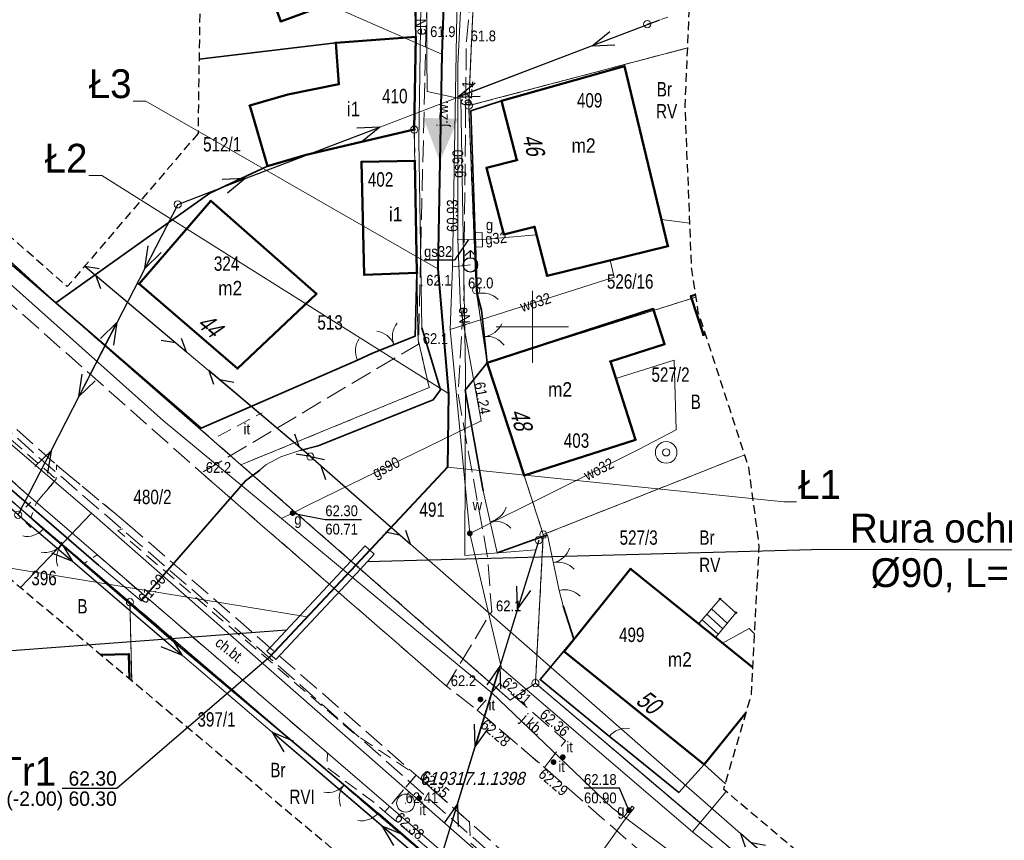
# Model space of a CAD drawing. Header units: metres. Extents: x 6473628 to 6474152, y 5887128 to 5887462.
# Tile 3 of 38: x 6473664 to 6473733, y 5887164 to 5887221. Entities that reach past the tile are written whole.
import ezdxf
from ezdxf.enums import TextEntityAlignment as Align

# ---------------------------------------------------------------- set-up
doc = ezdxf.new("R2010")
doc.units = ezdxf.units.M
doc.header["$MEASUREMENT"] = 0
for name, pattern in [('0.5_0.5', [1, 0.5, -0.5]), ('1.0_0.5', [1.5, 1, -0.5]), ('1.5_0.5', [2, 1.5, -0.5]), ('2', [0.9, 0.6, -0.3]), ('219-500', [0]), ('otob_500', [0]), ('otof_500', [0]), ('suep_nn_500', [0]), ('supp_500', [1, 0.5, -0.5]), ('sutp_500', [0])]:
    doc.linetypes.add(name, pattern=pattern)
doc.layers.get('0').update_dxf_attribs({"color": 2, "linetype": 'CONTINUOUS', "lineweight": 5})
for name, color, linetype in [('121-Punkt osnowy szczegółowej', 7, 'CONTINUOUS'), ('121-Punkt osnowy szczegółowej-Atr103', 7, 'CONTINUOUS'), ('202-punkt graniczny', 7, 'CONTINUOUS'), ('203-punkt graniczny', 7, 'CONTINUOUS'), ('209-oznaczenie konturu klasyfikacyjnego', 7, 'CONTINUOUS'), ('210-oznaczenie konturu użytku gruntowego', 7, 'CONTINUOUS'), ('211-numer działki ewidencyjnej', 7, 'CONTINUOUS'), ('217-kontur klasyfikacyjny', 7, 'CONTINUOUS'), ('218-kontur użytku gruntowego', 7, 'CONTINUOUS'), ('219-działka ewidencyjna', 7, 'CONTINUOUS'), ('238-Punkt adresowy budynku', 7, 'CONTINUOUS'), ('312-budynek ewidencyjny', 7, 'CONTINUOUS'), ('312-oznaczenie budynku ewidencyjnego', 7, 'CONTINUOUS'), ('312-oznaczenie budynku ewidencyjnego-Atr117', 7, 'CONTINUOUS'), ('352-schody', 7, 'CONTINUOUS'), ('brama', 7, 'CONTINUOUS'), ('chodnik', 7, 'CONTINUOUS'), ('chodnik-Atr17', 7, 'CONTINUOUS'), ('furtka', 7, 'CONTINUOUS'), ('hydrant', 7, 'CONTINUOUS'), ('inny obiekt zagospodarowania terenu', 7, 'CONTINUOUS'), ('inny obiekt zagospodarowania terenu-Atr17', 7, 'CONTINUOUS'), ('jezdnia', 7, 'CONTINUOUS'), ('jezdnia-Atr17', 7, 'CONTINUOUS'), ('latarnia', 7, 'CONTINUOUS'), ('obudowa ochronna przewodu', 7, 'CONTINUOUS'), ('ogrodzenie trwałe', 7, 'CONTINUOUS'), ('pikieta naturalna', 7, 'CONTINUOUS'), ('pikieta naturalna-Atr2', 7, 'CONTINUOUS'), ('pikieta sztuczna', 7, 'CONTINUOUS'), ('pikieta sztuczna-Atr2', 7, 'CONTINUOUS'), ('przewód elektroenergetyczny niskiego napięcia', 7, 'CONTINUOUS'), ('przewód elektroenergetyczny podziemny', 7, 'CONTINUOUS'), ('przewód elektroenergetyczny podziemny-Atr1', 7, 'CONTINUOUS'), ('przewód gazowy', 7, 'CONTINUOUS'), ('przewód gazowy-Atr1', 7, 'CONTINUOUS'), ('przewód kanalizacyjny', 7, 'CONTINUOUS'), ('przewód kanalizacyjny - ob. projektowany', 7, 'CONTINUOUS'), ('przewód telekomunikacyjny napowietrzny', 7, 'CONTINUOUS'), ('przewód wodociągowy', 7, 'CONTINUOUS'), ('przewód wodociągowy-Atr1', 7, 'CONTINUOUS'), ('Punkt budynku', 7, 'CONTINUOUS'), ('rzedna', 7, 'CONTINUOUS'), ('rzedna-Atr2', 7, 'CONTINUOUS'), ('rzedna-Atr3', 7, 'CONTINUOUS'), ('SJ_11_Rury_ochn', 7, 'CONTINUOUS'), ('SJ_25_Linie_opi', 7, 'CONTINUOUS'), ('studnia zwykła', 7, 'CONTINUOUS'), ('szafa gazowa lub kontener', 7, 'CONTINUOUS'), ('szafa gazowa lub kontener-Atr17', 7, 'CONTINUOUS'), ('słup przewodów napowietrznych', 7, 'CONTINUOUS'), ('Wstawianie ramki sekcyjnej z opisem', 7, 'CONTINUOUS'), ('Zakres', 7, 'CONTINUOUS'), ('zasuwa lub zawór', 7, 'CONTINUOUS'), ('zasuwa lub zawór-Atr17', 7, 'CONTINUOUS')]:
    doc.layers.add(name, color=color, linetype=linetype)
for name, color, linetype, lineweight in [('SJ_19_Opis_Pz_2', 7, 'CONTINUOUS', 20), ('SJ_26_Teksty', 7, 'CONTINUOUS', 20), ('SJ_28_Linie_odn', 7, 'CONTINUOUS', 20), ('SJ_8_KS_TŁOCZNY_2', 30, 'CONTINUOUS', 40)]:
    doc.layers.add(name, color=color, linetype=linetype, lineweight=lineweight)
doc.styles.add('OPISOWY', font='GOTHIC.TTF')
doc.styles.get("Standard").update_dxf_attribs({"font": 'Working1250', "width": 0.75})
doc.linetypes.add('902-500', pattern='A,3.75,0,[1,ksztalty.shx,S=0.5,R=0,X=0,Y=0],3.75', length=7.5)

# ---------------------------------------------------------------- blocks, each defined once
blk = doc.blocks.new('PUNKTBUD')
at = {"color": 0}
blk.add_circle((0, 0), 0.045, dxfattribs=at)
blk = doc.blocks.new('203')
at = {"linetype": 'Continuous', "lineweight": 0}
h = blk.add_hatch(color=0, dxfattribs=at)
edge = h.paths.add_edge_path()
edge.add_arc((0, 0), 0.045, 0, 360)
blk = doc.blocks.new('202')
at = {"color": 0, "linetype": 'Continuous', "lineweight": 0}
blk.add_circle((0, 0), 0.25, dxfattribs=at)
blk = doc.blocks.new('OK04')
at = {"color": 0, "linetype": 'Continuous', "lineweight": 0}
blk.add_arc((1.5, 0.001), 1.5, 120, 180, dxfattribs=at)
blk = doc.blocks.new('US25')
at = {"linetype": 'Continuous', "lineweight": 0}
h = blk.add_hatch(color=0, dxfattribs=at)
edge = h.paths.add_edge_path()
edge.add_arc((0, 0), 0.2, 0, 360)
blk = doc.blocks.new('PW01')
at = {"linetype": 'Continuous', "lineweight": 13}
h = blk.add_hatch(color=0, dxfattribs=at)
edge = h.paths.add_edge_path()
edge.add_arc((0, 0), 0.045, 0, 360)
blk = doc.blocks.new('SM05')
at = {"color": 0, "linetype": 'Continuous', "lineweight": 13}
blk.add_circle((0, 0), 0.25, dxfattribs=at)
blk = doc.blocks.new('US13')
at = {"color": 0, "linetype": 'Continuous', "lineweight": 13}
for radius in [0.75, 0.25]:
    blk.add_circle((0, 0), radius, dxfattribs=at)
blk = doc.blocks.new('OK02')
at = {"color": 0, "linetype": 'Continuous', "lineweight": 0}
for centre, start, end in [((-1.5, 0), 0, 60), ((1.5, 0), 120, 180)]:
    blk.add_arc(centre, 1.5, start, end, dxfattribs=at)
blk = doc.blocks.new('US15')
at = {"color": 0, "linetype": 'Continuous', "lineweight": 13}
blk.add_circle((0, 0), 0.25, dxfattribs=at)
blk = doc.blocks.new('SUWH')
at = {"color": 0, "linetype": 'Continuous'}
for p in [(-0.354, 0.646), (0, 0.5), (0.354, 0.646)]:
    blk.add_line(p, (0, 1), dxfattribs=at)
blk.add_circle((0, 0), 0.5, dxfattribs=at)
blk = doc.blocks.new('US20')
at = {"color": 0, "linetype": 'Continuous', "lineweight": 13}
for p, q in [((-0.5, -0.25), (-0.5, 0.25)), ((-0.5, 0.25), (0.5, 0.25)), ((0.5, -0.25), (0.5, 0.25)), ((-0.5, -0.25), (0.5, -0.25))]:
    blk.add_line(p, q, dxfattribs=at)
blk = doc.blocks.new('SUEP1')
at = {"color": 0, "linetype": 'Continuous'}
for p, q in [((0, 0), (5, 0)), ((5, 0), (3.5, 0.5)), ((5, 0), (3.5, -0.5)), ((5, 0), (15, 0)), ((15, 0), (13.5, 0.5)), ((15, 0), (13.5, -0.5))]:
    blk.add_line(p, q, dxfattribs=at)
blk = doc.blocks.new('SUTP')
at = {"color": 0, "linetype": 'Continuous'}
for p, q in [((0, 0), (0.866, 0.5)), ((0, 0), (9.232, 0)), ((1.866, -0.5), (1, 0)), ((7.366, -0.5), (8.232, 0)), ((9.232, 0), (8.366, 0.5))]:
    blk.add_line(p, q, dxfattribs=at)
blk = doc.blocks.new('SM01')
at = {"color": 0, "linetype": 'Continuous', "lineweight": 13}
for p, q in [((-0.53, 0.531), (-0.883, 0.884)), ((0.531, 0.531), (0.884, 0.884)), ((-0.53, -0.53), (-0.883, -0.883)), ((0.531, -0.53), (0.884, -0.883))]:
    blk.add_line(p, q, dxfattribs=at)
blk.add_circle((0, 0), 0.25, dxfattribs=at)
blk = doc.blocks.new('121')
at = {"linetype": 'Continuous', "lineweight": 13}
h = blk.add_hatch(color=0, dxfattribs=at)
edge = h.paths.add_edge_path()
edge.add_arc((0, 0), 0.045, 0, 360)
at = {"color": 0, "linetype": 'Continuous', "lineweight": 13}
blk.add_circle((0, 0), 0.625, dxfattribs=at)

msp = doc.modelspace()

# ---------------------------------------------------------------- linework, layer by layer
at = {"layer": '217-kontur klasyfikacyjny', "color": 3, "linetype": '1.5_0.5', "lineweight": 18, "flags": 128}
for points in [[(6473697.42, 5887258.19), (6473695.59, 5887215.34)], [(6473695.59, 5887215.34), (6473710.772, 5887219.352)], [(6473710.772, 5887219.352), (6473695.59, 5887215.34)], [(6473695.59, 5887215.34), (6473696.1, 5887202.53)], [(6473696.1, 5887202.53), (6473696.87, 5887197.5)], [(6473696.87, 5887197.5), (6473711.346, 5887202.054)], [(6473714.73, 5887191.112), (6473700.76, 5887185.58)], [(6473700.76, 5887185.58), (6473700.21, 5887175.27)], [(6473672.09, 5887180.88), (6473672.209, 5887175.441)], [(6473698.38, 5887158.38), (6473672.09, 5887180.88)], [(6473700.21, 5887175.27), (6473714.64, 5887163.02)]]:
    msp.add_lwpolyline(points, dxfattribs=at)
at = {"layer": '218-kontur użytku gruntowego', "color": 3, "linetype": '0.5_0.5', "lineweight": 18, "flags": 128}
for points in [[(6473697.42, 5887258.19), (6473695.59, 5887215.34)], [(6473695.59, 5887215.34), (6473697.42, 5887258.19)], [(6473691.91, 5887220.11), (6473692.12, 5887232.52)], [(6473692.12, 5887232.52), (6473691.91, 5887220.11)], [(6473691.81, 5887213.68), (6473691.91, 5887220.11)], [(6473691.91, 5887220.11), (6473691.81, 5887213.68)], [(6473710.772, 5887219.352), (6473695.59, 5887215.34)], [(6473695.59, 5887215.34), (6473710.772, 5887219.352)], [(6473695.59, 5887215.34), (6473696.1, 5887202.53)], [(6473696.1, 5887202.53), (6473695.59, 5887215.34)], [(6473692.07, 5887199.09), (6473691.81, 5887213.68)], [(6473691.81, 5887213.68), (6473692.07, 5887199.09)], [(6473658.199, 5887209.611), (6473666.95, 5887201.65)], [(6473666.95, 5887201.65), (6473658.199, 5887209.611)], [(6473696.1, 5887202.53), (6473696.87, 5887197.5)], [(6473696.87, 5887197.5), (6473696.1, 5887202.53)], [(6473711.346, 5887202.054), (6473696.87, 5887197.5)], [(6473696.87, 5887197.5), (6473711.346, 5887202.054)], [(6473666.95, 5887201.65), (6473679.79, 5887190.42)], [(6473679.79, 5887190.42), (6473666.95, 5887201.65)], [(6473672.09, 5887180.88), (6473649.28, 5887200.385)], [(6473649.28, 5887200.385), (6473672.09, 5887180.88)], [(6473692.85, 5887195.78), (6473692.07, 5887199.09)], [(6473692.07, 5887199.09), (6473692.85, 5887195.78)], [(6473696.87, 5887197.5), (6473699.43, 5887189.67)], [(6473699.43, 5887189.67), (6473696.87, 5887197.5)], [(6473679.79, 5887190.42), (6473692.85, 5887195.78)], [(6473692.85, 5887195.78), (6473679.79, 5887190.42)], [(6473700.76, 5887185.58), (6473714.73, 5887191.112)], [(6473714.73, 5887191.112), (6473700.76, 5887185.58)], [(6473679.79, 5887190.42), (6473698.47, 5887174.09)], [(6473698.47, 5887174.09), (6473679.79, 5887190.42)], [(6473699.43, 5887189.67), (6473700.76, 5887185.58)], [(6473700.76, 5887185.58), (6473699.43, 5887189.67)], [(6473700.76, 5887185.58), (6473700.21, 5887175.27)], [(6473700.21, 5887175.27), (6473700.76, 5887185.58)], [(6473672.09, 5887180.88), (6473672.209, 5887175.441)], [(6473698.38, 5887158.38), (6473672.09, 5887180.88)], [(6473672.209, 5887175.441), (6473672.09, 5887180.88)], [(6473672.09, 5887180.88), (6473698.38, 5887158.38)], [(6473698.47, 5887174.09), (6473700.21, 5887175.27)], [(6473700.21, 5887175.27), (6473698.47, 5887174.09)], [(6473700.21, 5887175.27), (6473714.64, 5887163.02)], [(6473714.64, 5887163.02), (6473700.21, 5887175.27)]]:
    msp.add_lwpolyline(points, dxfattribs=at)
at = {"layer": '219-działka ewidencyjna', "color": 7, "linetype": '219-500', "lineweight": 18, "flags": 128}
for points in [[(6473697.42, 5887258.19), (6473695.59, 5887215.34)], [(6473691.91, 5887220.11), (6473692.12, 5887232.52)], [(6473691.91, 5887220.11), (6473686.36, 5887219.71)], [(6473691.81, 5887213.68), (6473691.91, 5887220.11)], [(6473676.882, 5887218.554), (6473686.36, 5887219.71)], [(6473695.59, 5887215.34), (6473710.772, 5887219.352)], [(6473696.1, 5887202.53), (6473695.59, 5887215.34)], [(6473691.81, 5887213.68), (6473684.31, 5887211.92)], [(6473692.07, 5887199.09), (6473691.81, 5887213.68)], [(6473684.31, 5887211.92), (6473681.64, 5887211.14)], [(6473681.64, 5887211.14), (6473677.62, 5887209.27)], [(6473658.199, 5887209.611), (6473666.95, 5887201.65)], [(6473666.95, 5887201.65), (6473677.62, 5887209.27)], [(6473696.1, 5887202.53), (6473696.87, 5887197.5)], [(6473696.87, 5887197.5), (6473711.346, 5887202.054)], [(6473679.79, 5887190.42), (6473666.95, 5887201.65)], [(6473649.28, 5887200.385), (6473672.09, 5887180.88)], [(6473692.85, 5887195.78), (6473692.07, 5887199.09)], [(6473699.43, 5887189.67), (6473696.87, 5887197.5)], [(6473679.79, 5887190.42), (6473692.85, 5887195.78)], [(6473700.76, 5887185.58), (6473714.73, 5887191.112)], [(6473679.79, 5887190.42), (6473698.47, 5887174.09)], [(6473699.43, 5887189.67), (6473700.76, 5887185.58)], [(6473700.21, 5887175.27), (6473700.76, 5887185.58)], [(6473672.09, 5887180.88), (6473672.209, 5887175.441)], [(6473698.38, 5887158.38), (6473672.09, 5887180.88)], [(6473698.47, 5887174.09), (6473700.21, 5887175.27)], [(6473700.21, 5887175.27), (6473714.64, 5887163.02)]]:
    msp.add_lwpolyline(points, dxfattribs=at)
at = {"layer": '312-budynek ewidencyjny', "color": 7, "linetype": 'Continuous', "lineweight": 50, "flags": 128}
for points in [[(6473682.55, 5887221.19), (6473681.45, 5887224.2)], [(6473685.76, 5887222.35), (6473682.55, 5887221.19)], [(6473686.36, 5887219.71), (6473691.91, 5887220.11)], [(6473691.91, 5887220.11), (6473691.81, 5887213.68)], [(6473686.57, 5887216.82), (6473686.36, 5887219.71)], [(6473697.86, 5887215.67), (6473706.39, 5887218.09)], [(6473706.39, 5887218.09), (6473709.4, 5887205.59)], [(6473683.04, 5887216.12), (6473686.57, 5887216.82)], [(6473680.4, 5887215.34), (6473683.04, 5887216.12)], [(6473698.93, 5887211.56), (6473697.86, 5887215.67)], [(6473681.64, 5887211.14), (6473680.4, 5887215.34)], [(6473691.81, 5887213.68), (6473684.31, 5887211.92)], [(6473684.31, 5887211.92), (6473681.64, 5887211.14)], [(6473696.83, 5887211.02), (6473698.93, 5887211.56)], [(6473688.16, 5887211.45), (6473691.85, 5887211.52)], [(6473688.34, 5887203.6), (6473688.16, 5887211.45)], [(6473691.85, 5887211.52), (6473691.99, 5887203.74)], [(6473698.02, 5887206.39), (6473696.83, 5887211.02)], [(6473672.72, 5887202.97), (6473677.69, 5887208.73)], [(6473677.69, 5887208.73), (6473685.02, 5887202.28)], [(6473700.14, 5887206.94), (6473698.02, 5887206.39)], [(6473701.02, 5887203.54), (6473700.14, 5887206.94)], [(6473709.4, 5887205.59), (6473701.02, 5887203.54)], [(6473691.99, 5887203.74), (6473688.34, 5887203.6)], [(6473679.55, 5887197.09), (6473672.72, 5887202.97)], [(6473685.02, 5887202.28), (6473679.55, 5887197.09)], [(6473711, 5887202.12), (6473711.322, 5887202.207)], [(6473711.86, 5887199.43), (6473711, 5887202.12)], [(6473704.62, 5887200.01), (6473708.38, 5887201.23)], [(6473708.38, 5887201.23), (6473709.16, 5887198.8)], [(6473696.87, 5887197.5), (6473704.62, 5887200.01)], [(6473712.006, 5887199.474), (6473711.86, 5887199.43)], [(6473709.16, 5887198.8), (6473705.41, 5887197.59)], [(6473699.43, 5887189.67), (6473696.87, 5887197.5)], [(6473705.41, 5887197.59), (6473707.15, 5887192.16)], [(6473707.15, 5887192.16), (6473699.43, 5887189.67)], [(6473702.21, 5887177.47), (6473706.81, 5887183.19)], [(6473706.81, 5887183.19), (6473715.29, 5887176.342)], [(6473711.92, 5887169.62), (6473702.21, 5887177.47)], [(6473670.069, 5887177.234), (6473672.01, 5887177.28)], [(6473672.01, 5887177.28), (6473672.047, 5887175.577)], [(6473714.827, 5887173.228), (6473711.92, 5887169.62)]]:
    msp.add_lwpolyline(points, dxfattribs=at)
at = {"layer": '352-schody', "color": 7, "linetype": 'Continuous', "lineweight": 18, "flags": 128}
msp.add_lwpolyline([(6473711.55, 5887179.41), (6473713.02, 5887181.11), (6473714.12, 5887180.15), (6473712.72, 5887178.46)], close=True, dxfattribs=at)
msp.add_lwpolyline([(6473711.55, 5887179.41), (6473713.02, 5887181.11), (6473714.12, 5887180.15), (6473712.72, 5887178.46)], close=True, dxfattribs=at)
for points in [[(6473713.523, 5887179.429), (6473712.426, 5887180.423)], [(6473712.884, 5887178.658), (6473711.772, 5887179.666)], [(6473713.204, 5887179.044), (6473712.099, 5887180.045)]]:
    msp.add_lwpolyline(points, dxfattribs=at)
at = {"layer": 'brama', "color": 7, "linetype": 'otob_500', "lineweight": 18, "flags": 128}
for points in [[(6473696.47, 5887201.14), (6473696.87, 5887197.5)], [(6473688.91, 5887198.17), (6473691.88, 5887199.35)], [(6473696.59, 5887188.62), (6473697.57, 5887184.32)], [(6473668.62, 5887183.78), (6473666.08, 5887185.95)], [(6473701.06, 5887185.57), (6473701.87, 5887181.7)], [(6473688.28, 5887167.11), (6473685.63, 5887169.32)]]:
    msp.add_lwpolyline(points, dxfattribs=at)
at = {"layer": 'chodnik', "color": 7, "linetype": '1.0_0.5', "lineweight": 18, "flags": 128}
msp.add_lwpolyline([(6473650.31, 5887201.05), (6473665.61, 5887187.81), (6473666.98, 5887189.41), (6473652.07, 5887202.5), (6473651.689, 5887202.877)], dxfattribs=at)
for points in [[(6473672.11, 5887186.17), (6473666.99, 5887190.41), (6473666.98, 5887189.53), (6473666.98, 5887189.41), (6473665.61, 5887187.81), (6473665.22, 5887186.76), (6473668.91, 5887183.58), (6473669.81, 5887184.17), (6473685.8, 5887170.41), (6473685.74, 5887169.41), (6473687.77, 5887167.92), (6473689.31, 5887166.76), (6473689.77, 5887166.33), (6473691.94, 5887168.89), (6473687.61, 5887171.8), (6473671.25, 5887185.85)], [(6473689.77, 5887166.33), (6473699.35, 5887158.2), (6473699.9, 5887160.54), (6473695.73, 5887164.16), (6473695.63, 5887165.64), (6473691.94, 5887168.89)]]:
    msp.add_lwpolyline(points, close=True, dxfattribs=at)
at = {"layer": 'furtka', "color": 7, "linetype": 'otof_500', "lineweight": 18, "flags": 128}
for points in [[(6473696.17, 5887202.29), (6473696.47, 5887201.14)], [(6473687.88, 5887197.67), (6473688.91, 5887198.17)], [(6473666.08, 5887185.95), (6473665.32, 5887186.63)], [(6473701.87, 5887181.7), (6473702.14, 5887180.64)], [(6473705.34, 5887171.57), (6473706.11, 5887170.96)], [(6473689.3, 5887166.25), (6473688.28, 5887167.11)]]:
    msp.add_lwpolyline(points, dxfattribs=at)
at = {"layer": 'inny obiekt zagospodarowania terenu', "color": 7, "linetype": '1.0_0.5', "lineweight": 18, "flags": 128}
msp.add_lwpolyline([(6473678.2, 5887192.41), (6473681.27, 5887194.03)], dxfattribs=at)
at = {"layer": 'jezdnia', "color": 7, "linetype": '1.5_0.5', "lineweight": 18, "flags": 128}
for points in [[(6473694.3, 5887268.89), (6473693.4, 5887241.03), (6473692.61, 5887220.1), (6473692.1, 5887198.8), (6473677.05, 5887189.86), (6473694.04, 5887175.06), (6473697.18, 5887180.25), (6473696.89, 5887184.02), (6473694.84, 5887195.34), (6473695.26, 5887202.23), (6473695.24, 5887202.66), (6473695.42, 5887219.8), (6473697.41, 5887240.45), (6473698.95, 5887269.35)], [(6473696.18, 5887173.39), (6473700.84, 5887169.41), (6473702.29, 5887171.27), (6473697.72, 5887175.24)]]:
    msp.add_lwpolyline(points, close=True, dxfattribs=at)
msp.add_lwpolyline([(6473652.329, 5887203.539), (6473652.69, 5887203.18), (6473666.99, 5887190.41), (6473672.11, 5887186.17), (6473691.94, 5887168.89), (6473695.63, 5887165.64), (6473700.15, 5887161.62), (6473710.81, 5887160.7), (6473700.84, 5887169.41), (6473696.18, 5887173.39), (6473694.04, 5887175.06), (6473677.05, 5887189.86), (6473671.15, 5887195.09), (6473656.83, 5887207.79), (6473656.631, 5887207.989)], dxfattribs=at)
at = {"layer": 'obudowa ochronna przewodu', "color": 7, "linetype": 'Continuous', "lineweight": 35, "flags": 128}
for points in [[(6473683.87, 5887191.41), (6473685.15, 5887191.73), (6473693.12, 5887194.93), (6473693.62, 5887195.62), (6473692.34, 5887199.92)], [(6473672.87, 5887180.97), (6473680.11, 5887189.3), (6473681.1, 5887190.04)], [(6473669.9, 5887183.46), (6473662.66, 5887189.7)]]:
    msp.add_lwpolyline(points, dxfattribs=at)
at = {"layer": 'ogrodzenie trwałe', "color": 7, "linetype": '902-500', "lineweight": 35, "flags": 128}
for points in [[(6473689.85, 5887308.34), (6473692.91, 5887308.83), (6473695.27, 5887308.38), (6473694.77, 5887299.75), (6473691.64, 5887299.23), (6473691.78, 5887293.83), (6473694.42, 5887293.11), (6473693.57, 5887279.06), (6473693.42, 5887277.8), (6473693.17, 5887273.83), (6473692.79, 5887266.41), (6473692.58, 5887255.9), (6473692.67, 5887254.85), (6473692.68, 5887250.77), (6473692.06, 5887236.67), (6473691.9, 5887232.22), (6473691.78, 5887225.76), (6473691.91, 5887220.11)], [(6473676.882, 5887218.554), (6473686.36, 5887219.71)], [(6473696.87, 5887197.5), (6473696.47, 5887201.14), (6473696.17, 5887202.29), (6473695.73, 5887214.98), (6473697.86, 5887215.67)], [(6473666.95, 5887201.65), (6473677.62, 5887209.27), (6473681.64, 5887211.14)], [(6473687.88, 5887197.67), (6473677.02, 5887192.95), (6473666.95, 5887201.65), (6473663.91, 5887204.27)], [(6473691.99, 5887203.74), (6473691.88, 5887199.35), (6473688.91, 5887198.17), (6473687.88, 5887197.67)], [(6473665.32, 5887186.63), (6473649.652, 5887200.77)], [(6473696.59, 5887188.62), (6473695.34, 5887195.59), (6473696.87, 5887197.5)], [(6473701.06, 5887185.57), (6473697.57, 5887184.32)], [(6473685.63, 5887169.32), (6473675.3, 5887178), (6473668.62, 5887183.78)], [(6473702.14, 5887180.64), (6473702.88, 5887178.31)], [(6473713.385, 5887168.283), (6473711.92, 5887169.62), (6473710.15, 5887167.69), (6473706.11, 5887170.96), (6473705.34, 5887171.57), (6473700.53, 5887175.51), (6473702.88, 5887178.31)], [(6473697.19, 5887154.99), (6473698.3, 5887158.44), (6473689.3, 5887166.25)]]:
    msp.add_lwpolyline(points, dxfattribs=at)
at = {"layer": 'przewód elektroenergetyczny niskiego napięcia', "color": 1, "linetype": 'suep_nn_500', "lineweight": 18, "flags": 128}
for points in [[(6473675.4, 5887208.49), (6473708.82, 5887221.28)], [(6473675.4, 5887208.49), (6473708.82, 5887221.28)], [(6473675.4, 5887208.49), (6473664.33, 5887186.95)], [(6473664.33, 5887186.95), (6473693.35, 5887162.11)], [(6473693.35, 5887162.11), (6473664.33, 5887186.95)], [(6473700.44, 5887185.19), (6473693.35, 5887162.11)]]:
    msp.add_lwpolyline(points, dxfattribs=at)
at = {"layer": 'przewód elektroenergetyczny podziemny', "color": 1, "linetype": 'Continuous', "lineweight": 18, "flags": 128}
for points in [[(6473649.953, 5887201.081), (6473650.51, 5887200.51), (6473655.7, 5887195.93), (6473662.66, 5887189.7), (6473669.9, 5887183.46), (6473672.87, 5887180.97), (6473680.11, 5887189.3), (6473681.1, 5887190.04), (6473681.52, 5887190.41), (6473682.56, 5887190.98), (6473683.87, 5887191.41), (6473685.15, 5887191.73), (6473693.12, 5887194.93), (6473693.62, 5887195.62), (6473692.34, 5887199.92), (6473692.13, 5887212.91), (6473692.31, 5887225.35), (6473693.11, 5887226.67), (6473693.58, 5887238.98), (6473693.64, 5887240.08), (6473692.8, 5887241.66), (6473693.09, 5887248.85), (6473693.17, 5887256.39), (6473693.84, 5887271.6)], [(6473692.37, 5887232.09), (6473692.7, 5887225.07), (6473692.68, 5887218.74), (6473692.71, 5887216.33), (6473695.04, 5887215.81), (6473695.37, 5887196.83), (6473695.32, 5887184.13), (6473700.25, 5887184.52)], [(6473650.802, 5887201.96), (6473664.41, 5887188.84), (6473696.68, 5887161.03), (6473713.732, 5887146.174)]]:
    msp.add_lwpolyline(points, dxfattribs=at)
at = {"layer": 'przewód gazowy', "color": 40, "linetype": 'Continuous', "lineweight": 18, "flags": 128}
for points in [[(6473698.16, 5887306.12), (6473697.85, 5887301.79), (6473696.26, 5887300.16), (6473695.92, 5887292.37), (6473695.57, 5887284.13), (6473694.57, 5887268.26), (6473697.23, 5887268.13), (6473696.5, 5887250.59), (6473695.57, 5887233.11), (6473694.82, 5887218.15), (6473694.82, 5887206.07), (6473695.01, 5887201.32), (6473696.44, 5887193.46), (6473684.59, 5887187.69), (6473683.37, 5887187.07), (6473682.61, 5887186.7)], [(6473682.61, 5887186.7), (6473674.42, 5887193.46), (6473661.82, 5887204.71), (6473657.386, 5887208.77)], [(6473700.28, 5887206.38), (6473696.28, 5887206.03)], [(6473694.82, 5887206.07), (6473696.28, 5887206.03)], [(6473720.869, 5887154.853), (6473717.2, 5887157.96), (6473709.14, 5887163.91), (6473705.53, 5887166.61), (6473697.19, 5887174.59), (6473691.18, 5887179.57), (6473682.61, 5887186.7)], [(6473706.37, 5887165.98), (6473706.7, 5887166.45), (6473706.92, 5887166.73), (6473707.07, 5887166.61), (6473706.44, 5887165.82), (6473698.85, 5887155.15), (6473698.663, 5887153.272)]]:
    msp.add_lwpolyline(points, dxfattribs=at)
at = {"layer": 'przewód gazowy-Atr1', "color": 40, "flags": 128}
msp.add_lwpolyline([(6473695.56, 5887206.05), (6473694.6, 5887204.61), (6473692.491, 5887204.61)], dxfattribs=at)
at = {"layer": 'przewód kanalizacyjny', "color": 34, "linetype": 'Continuous', "lineweight": 18, "flags": 128}
msp.add_lwpolyline([(6473708.96, 5887207.44), (6473710.923, 5887207.177)], dxfattribs=at)
at = {"layer": 'przewód kanalizacyjny - ob. projektowany', "color": 34, "linetype": '1.5_0.5', "lineweight": 18, "flags": 128}
msp.add_lwpolyline([(6473715.108, 5887147.847), (6473708.43, 5887153.58), (6473693.4, 5887166.73), (6473676.78, 5887181.43), (6473665.33, 5887191.31), (6473655.13, 5887200.55), (6473652.192, 5887203.398)], dxfattribs=at)
at = {"layer": 'przewód telekomunikacyjny napowietrzny', "color": 30, "linetype": 'sutp_500', "lineweight": 18, "flags": 128}
for points in [[(6473668.963, 5887204.213), (6473684.6, 5887190.99)], [(6473684.6, 5887190.99), (6473721.37, 5887158.76)]]:
    msp.add_lwpolyline(points, dxfattribs=at)
at = {"layer": 'przewód wodociągowy', "color": 5, "linetype": 'Continuous', "lineweight": 18, "flags": 128}
for points in [[(6473694.47, 5887204.15), (6473695.52, 5887266.24), (6473696.83, 5887291.47), (6473696.76, 5887291.91)], [(6473694.31, 5887199.81), (6473705.68, 5887203.44), (6473705.39, 5887204.61)], [(6473694.47, 5887204.15), (6473694.31, 5887199.81), (6473695.66, 5887185.66), (6473697.86, 5887176.31), (6473711.1, 5887164.95), (6473716.29, 5887160.76), (6473723.215, 5887157.707)], [(6473695.7, 5887204.29), (6473694.47, 5887204.15)], [(6473651.481, 5887202.662), (6473655.27, 5887199.17), (6473669.43, 5887187.06), (6473701.34, 5887159.03), (6473703.95, 5887156.86)], [(6473695.66, 5887185.66), (6473707.36, 5887191.49), (6473709.98, 5887192.85), (6473709.84, 5887197.69), (6473705.79, 5887196.4)], [(6473664.495, 5887181.905), (6473669.43, 5887187.06)], [(6473713.18, 5887178.04), (6473715.03, 5887179.06), (6473715.415, 5887178.691)], [(6473713.449, 5887167.739), (6473711.1, 5887164.95)]]:
    msp.add_lwpolyline(points, dxfattribs=at)
at = {"layer": 'rzedna-Atr2', "color": 7, "flags": 128}
for points in [[(6473683.37, 5887187.07), (6473685.64, 5887186.62), (6473688.14, 5887186.62)], [(6473706.7, 5887166.45), (6473706.05, 5887167.97), (6473703.587, 5887167.97)]]:
    msp.add_lwpolyline(points, dxfattribs=at)
at = {"layer": 'SJ_11_Rury_ochn'}
msp.add_line((6473682.938, 5887178.943), (6473663.562, 5887177.475), dxfattribs=at)
at = {"layer": 'SJ_11_Rury_ochn', "color": 251}
msp.add_lwpolyline([(6473687.427, 5887183.743), (6473688.406, 5887184.79), (6473689.029, 5887184.212), (6473688.068, 5887183.184)], dxfattribs=at)
at = {"layer": 'SJ_11_Rury_ochn'}
for points in [[(6473688.068, 5887183.184), (6473682.199, 5887176.908), (6473681.575, 5887177.486), (6473687.427, 5887183.743)], [(6473681.75, 5887177.05), (6473671.174, 5887167.953), (6473667.394, 5887167.953)]]:
    msp.add_lwpolyline(points, dxfattribs=at)
at = {"layer": 'SJ_25_Linie_opi', "color": 251}
for p in [(6473688.548, 5887183.698), (6473739.978, 5887184.477)]:
    msp.add_line(p, (6473719.394, 5887184.552), dxfattribs=at)
at = {"layer": 'SJ_26_Teksty'}
msp.add_line((6473684.39, 5887179.873), (6473656.621, 5887184.429), dxfattribs=at)
at = {"layer": 'SJ_28_Linie_odn', "color": 251}
for points in [[(6473693.731, 5887218.902), (6473673.129, 5887227.946), (6473672.229, 5887227.946)], [(6473693.443, 5887204.022), (6473673.201, 5887215.662), (6473672.301, 5887215.662)], [(6473694.174, 5887195.357), (6473670.142, 5887210.491), (6473669.242, 5887210.491)], [(6473694.106, 5887190.263), (6473717.432, 5887187.853), (6473718.332, 5887187.853)]]:
    msp.add_lwpolyline(points, dxfattribs=at)
at = {"layer": 'SJ_8_KS_TŁOCZNY_2', "color": 251}
for p, q in [((6473694.5, 5887243.009), (6473693.731, 5887218.902)), ((6473693.731, 5887218.902), (6473693.443, 5887204.022)), ((6473693.443, 5887204.022), (6473694.174, 5887195.357)), ((6473694.174, 5887195.357), (6473694.106, 5887190.263)), ((6473694.106, 5887190.263), (6473687.748, 5887183.464))]:
    msp.add_line(p, q, dxfattribs=at)
at = {"layer": 'SJ_8_KS_TŁOCZNY_2'}
msp.add_line((6473687.748, 5887183.464), (6473681.75, 5887177.05), dxfattribs=at)
at = {"layer": 'SJ_8_KS_TŁOCZNY_2', "color": 251}
msp.add_lwpolyline([(6473693.587, 5887211.462, 0, 2.4, 0), (6473693.645, 5887214.461, 0, 2.4, 0)], format="xyseb", dxfattribs=at)
at = {"layer": 'słup przewodów napowietrznych', "color": 7, "linetype": 'supp_500', "lineweight": 18, "flags": 128}
msp.add_lwpolyline([(6473707.97, 5887221), (6473709.67, 5887221.56)], dxfattribs=at)
at = {"layer": 'Wstawianie ramki sekcyjnej z opisem', "color": 7, "linetype": 'Continuous', "lineweight": 13, "flags": 128}
for points in [[(6473700, 5887197.5), (6473700, 5887202.5)], [(6473697.5, 5887200), (6473702.5, 5887200)]]:
    msp.add_lwpolyline(points, dxfattribs=at)
at = {"layer": 'Zakres', "color": 5, "linetype": '2', "lineweight": 25, "flags": 128}
msp.add_lwpolyline([(6473676.81, 5887213.41), (6473667.74, 5887202.78), (6473659.01, 5887210.45), (6473646.22, 5887197.22), (6473711.04, 5887142.9), (6473724.09, 5887158.77), (6473713.27, 5887167.89), (6473715.19, 5887174.47), (6473715.74, 5887184.78), (6473715.02, 5887190.22), (6473713.69, 5887194.31), (6473713.69, 5887194.33), (6473711.51, 5887200.99), (6473711.05, 5887203.97), (6473710.6, 5887215.32), (6473712.4, 5887257.5), (6473712.5, 5887259.36), (6473715.25, 5887262.64), (6473716.97, 5887268.72), (6473717.54, 5887277.85), (6473718.7, 5887278.96), (6473734.03, 5887282.03), (6473761.49, 5887287.53), (6473786, 5887292.44), (6473816.32, 5887298.52), (6473820.72, 5887299.06), (6473856.75, 5887303.47), (6473865.02, 5887304.48), (6473879.04, 5887305.39), (6473905.86, 5887307.1), (6473929.16, 5887308.6), (6473952.76, 5887310.13), (6474012.11, 5887313.94), (6474012.19, 5887313.95), (6474034, 5887315.47), (6474034.15, 5887315.48), (6474067.2, 5887318.1), (6474070.83, 5887312.27), (6474109.78, 5887315.84), (6474119.74, 5887323.71), (6474125.77, 5887325.76), (6474130.41, 5887330.13), (6474132.82, 5887336.03), (6474132.55, 5887342.4), (6474129.75, 5887353.12), (6474127.58, 5887357.86), (6474123.91, 5887361.57), (6474119.19, 5887363.8), (6474113.99, 5887364.28), (6474112.58, 5887364.16), (6474098.55, 5887363.03), (6474089.61, 5887362.31), (6474048.91, 5887359.22), (6474048.87, 5887359.21), (6474015.96, 5887356.62), (6474003.54, 5887355.64), (6473983.11, 5887354.1), (6473951.21, 5887351.69), (6473913.79, 5887348.86), (6473912.21, 5887362.74), (6473912.21, 5887362.79), (6473909.47, 5887386.25), (6473908.51, 5887394.39), (6473921.49, 5887396.5), (6473947.61, 5887400.73), (6473971.66, 5887401.95), (6473989.34, 5887403.75), (6473994.99, 5887406.17), (6473999.9, 5887409.71), (6474003.01, 5887414.9), (6474003.81, 5887420.89), (6474002.18, 5887426.72), (6473998.38, 5887431.43), (6473993.03, 5887434.25), (6473960.42, 5887443.72), (6473954.98, 5887444.27), (6473941.62, 5887443.14), (6473941.16, 5887443.09), (6473938.74, 5887442.81), (6473932.71, 5887440.75), (6473928.97, 5887437.22), (6473827.76, 5887420.81), (6473827.74, 5887420.8), (6473818.01, 5887419.22), (6473821.59, 5887430.98), (6473827.8, 5887454.06), (6473804.74, 5887461.63), (6473793.55, 5887426.22), (6473796.12, 5887415.68), (6473722.82, 5887403.78), (6473688.63, 5887399.87), (6473687.59, 5887392.13), (6473687.54, 5887391.78), (6473687.03, 5887387.21), (6473674.53, 5887374.58), (6473675.94, 5887343.54), (6473681.38, 5887331.77), (6473680.33, 5887310.02), (6473679.31, 5887290.85), (6473677.82, 5887267.61), (6473677.79, 5887266.94), (6473677.55, 5887254.53), (6473677.46, 5887250.52), (6473677.46, 5887250.48), (6473677.12, 5887232.81), (6473677.12, 5887232.77), (6473676.91, 5887220.36), (6473676.91, 5887220.34), (6473676.81, 5887213.91)], close=True, dxfattribs=at)

# ---------------------------------------------------------------- block references
at = {"layer": '121-Punkt osnowy szczegółowej', "color": 7, "linetype": 'Continuous', "lineweight": 18}
msp.add_blockref('121', (6473691.21, 5887166.94), dxfattribs=at)
at = {"layer": '202-punkt graniczny', "color": 7, "linetype": 'Continuous', "lineweight": 18}
for p in [(6473695.59, 5887215.34), (6473691.81, 5887213.68), (6473696.1, 5887202.53), (6473700.76, 5887185.58), (6473672.09, 5887180.88), (6473700.21, 5887175.27)]:
    msp.add_blockref('202', p, dxfattribs=at)
at = {"layer": '203-punkt graniczny', "color": 7, "linetype": 'Continuous', "lineweight": 18}
for p in [(6473686.36, 5887219.71), (6473691.91, 5887220.11), (6473684.31, 5887211.92), (6473681.64, 5887211.14), (6473677.62, 5887209.27), (6473666.95, 5887201.65), (6473692.07, 5887199.09), (6473696.87, 5887197.5), (6473692.85, 5887195.78), (6473679.79, 5887190.42), (6473699.43, 5887189.67), (6473698.47, 5887174.09)]:
    msp.add_blockref('203', p, dxfattribs=at)
at = {"layer": 'brama', "color": 7, "linetype": 'Continuous', "lineweight": 18}
for p, rotation in [((6473690.395, 5887198.76), 21.668), ((6473696.67, 5887199.32), 276.2710000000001), ((6473697.08, 5887186.47), 282.8389999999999), ((6473667.35, 5887184.865), 139.492), ((6473701.465, 5887183.635), 281.821), ((6473686.955, 5887168.215), 140.173)]:
    msp.add_blockref('OK02', p, dxfattribs=dict(at, rotation=rotation))
at = {"layer": 'furtka', "color": 7, "linetype": 'Continuous', "lineweight": 18}
for p, rotation in [((6473696.17, 5887202.29), 284.621), ((6473687.88, 5887197.67), 25.894), ((6473666.08, 5887185.95), 138.18), ((6473701.87, 5887181.7), 284.29), ((6473705.34, 5887171.57), 321.613), ((6473689.3, 5887166.25), 139.865)]:
    msp.add_blockref('OK04', p, dxfattribs=dict(at, rotation=rotation))
at = {"layer": 'hydrant', "color": 5, "linetype": 'Continuous', "lineweight": 18}
msp.add_blockref('SUWH', (6473695.7, 5887204.29), dxfattribs=at)
at = {"layer": 'inny obiekt zagospodarowania terenu', "color": 7, "linetype": 'Continuous', "lineweight": 18}
for p in [(6473696.4, 5887174.14), (6473701.47, 5887169.79), (6473702.11, 5887170.13), (6473692.15, 5887167.28)]:
    msp.add_blockref('US25', p, dxfattribs=at)
at = {"layer": 'latarnia', "color": 7, "linetype": 'Continuous', "lineweight": 18}
msp.add_blockref('SM01', (6473664.33, 5887186.95), dxfattribs=at)
at = {"layer": 'pikieta naturalna', "color": 7, "linetype": 'Continuous', "lineweight": 13}
for p in [(6473692.61, 5887220.1), (6473695.42, 5887219.8), (6473695.73, 5887214.98), (6473692.34, 5887202.85), (6473695.24, 5887202.66), (6473692.1, 5887198.8), (6473677.05, 5887189.86), (6473697.18, 5887180.25), (6473694.04, 5887175.06)]:
    msp.add_blockref('PW01', p, dxfattribs=at)
at = {"layer": 'pikieta sztuczna', "color": 7, "linetype": 'Continuous', "lineweight": 13}
for p in [(6473697.72, 5887175.24), (6473696.18, 5887173.39), (6473702.29, 5887171.27), (6473700.84, 5887169.41), (6473691.94, 5887168.89), (6473691.21, 5887166.94), (6473695.63, 5887165.64)]:
    msp.add_blockref('PW01', p, dxfattribs=at)
at = {"layer": 'przewód elektroenergetyczny niskiego napięcia', "color": 1, "linetype": 'Continuous', "lineweight": 18}
for p, rotation in [((6473708.82, 5887221.28), 200.942), ((6473708.82, 5887221.28), 200.942), ((6473675.4, 5887208.49), 20.942), ((6473675.4, 5887208.49), 20.942), ((6473675.4, 5887208.49), 242.8), ((6473664.33, 5887186.95), 62.79999999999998), ((6473664.33, 5887186.95), 139.097), ((6473664.33, 5887186.95), 319.438), ((6473700.44, 5887185.19), 252.923), ((6473693.35, 5887162.11), 72.923), ((6473693.35, 5887162.11), 139.438)]:
    msp.add_blockref('SUEP1', p, dxfattribs=dict(at, rotation=rotation))
at = {"layer": 'przewód telekomunikacyjny napowietrzny', "color": 30, "linetype": 'Continuous', "lineweight": 18}
for p, rotation in [((6473668.963, 5887204.213), 319.7810000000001), ((6473684.6, 5887190.99), 139.781), ((6473684.6, 5887190.99), 318.764), ((6473721.37, 5887158.76), 138.764)]:
    msp.add_blockref('SUTP', p, dxfattribs=dict(at, rotation=rotation))
at = {"layer": 'Punkt budynku', "color": 5, "linetype": 'Continuous', "lineweight": 18}
for p in [(6473682.55, 5887221.19), (6473686.36, 5887219.71), (6473691.91, 5887220.11), (6473706.39, 5887218.09), (6473686.57, 5887216.82), (6473683.04, 5887216.12), (6473697.86, 5887215.67), (6473680.4, 5887215.34), (6473691.81, 5887213.68), (6473684.31, 5887211.92), (6473691.85, 5887211.52), (6473698.93, 5887211.56), (6473681.64, 5887211.14), (6473688.16, 5887211.45), (6473696.83, 5887211.02), (6473677.69, 5887208.73), (6473700.14, 5887206.94), (6473698.02, 5887206.39), (6473709.4, 5887205.59), (6473688.34, 5887203.6), (6473691.99, 5887203.74), (6473701.02, 5887203.54), (6473672.72, 5887202.97), (6473685.02, 5887202.28), (6473711, 5887202.12), (6473708.38, 5887201.23), (6473704.62, 5887200.01), (6473711.86, 5887199.43), (6473709.16, 5887198.8), (6473696.87, 5887197.5), (6473705.41, 5887197.59), (6473679.55, 5887197.09), (6473707.15, 5887192.16), (6473699.43, 5887189.67), (6473706.81, 5887183.19), (6473713.02, 5887181.11), (6473714.12, 5887180.15), (6473711.55, 5887179.41), (6473712.72, 5887178.46), (6473702.21, 5887177.47), (6473672.01, 5887177.28), (6473711.92, 5887169.62)]:
    msp.add_blockref('PUNKTBUD', p, dxfattribs=at)
at = {"layer": 'rzedna', "color": 7, "linetype": 'Continuous', "lineweight": 18}
for p in [(6473694.82, 5887206.07), (6473696.44, 5887193.46), (6473683.37, 5887187.07), (6473672.87, 5887180.97), (6473706.7, 5887166.45)]:
    msp.add_blockref('PW01', p, dxfattribs=at)
at = {"layer": 'studnia zwykła', "color": 5, "linetype": 'Continuous', "lineweight": 18}
msp.add_blockref('US13', (6473709.28, 5887191.28), dxfattribs=at)
at = {"layer": 'szafa gazowa lub kontener', "color": 40, "linetype": 'Continuous', "lineweight": 18, "rotation": 271.974}
msp.add_blockref('US20', (6473696.28, 5887206.03), dxfattribs=at)
at = {"layer": 'słup przewodów napowietrznych', "color": 7, "linetype": 'Continuous', "lineweight": 18}
for name, p in [('SM05', (6473707.97, 5887221)), ('US15', (6473675.4, 5887208.49)), ('US15', (6473675.4, 5887208.49)), ('US15', (6473684.6, 5887190.99)), ('US15', (6473700.44, 5887185.19))]:
    msp.add_blockref(name, p, dxfattribs=at)
at = {"layer": 'zasuwa lub zawór', "color": 40, "linetype": 'Continuous', "lineweight": 18}
for p in [(6473683.37, 5887187.07), (6473706.7, 5887166.45)]:
    msp.add_blockref('US25', p, dxfattribs=at)
at = {"layer": 'zasuwa lub zawór', "color": 5, "linetype": 'Continuous', "lineweight": 18}
msp.add_blockref('US25', (6473695.66, 5887185.66), dxfattribs=at)

# ---------------------------------------------------------------- texts
at = {"layer": '121-Punkt osnowy szczegółowej-Atr103', "color": 7, "oblique": 15, "width": 0.9}
msp.add_text('619317.1.1398', height=0.9, dxfattribs=at).set_placement((6473692.21, 5887167.94), align=Align.BOTTOM_LEFT)
at = {"layer": '209-oznaczenie konturu klasyfikacyjnego', "color": 3, "linetype": 'Continuous', "lineweight": 18, "width": 0.79}
for s, p in [('RV', (6473708.58, 5887214.45)), ('RV', (6473711.57, 5887182.97)), ('RVI', (6473683.15, 5887166.88))]:
    msp.add_text(s, height=1, dxfattribs=at).set_placement(p)
at = {"layer": '210-oznaczenie konturu użytku gruntowego', "color": 3, "linetype": 'Continuous', "lineweight": 18, "width": 0.79}
for s, p in [('Br', (6473708.63, 5887215.98)), ('B', (6473710.98, 5887194.29)), ('Br', (6473711.58, 5887184.87)), ('B', (6473668.44, 5887180.1)), ('Br', (6473681.82, 5887168.74))]:
    msp.add_text(s, height=1, dxfattribs=at).set_placement(p)
at = {"layer": '211-numer działki ewidencyjnej', "color": 7, "linetype": 'Continuous', "lineweight": 18, "width": 0.79}
for s, p in [('512/1', (6473677.16, 5887212.16)), ('526/16', (6473705.17, 5887202.64)), ('513', (6473685.09, 5887199.8)), ('527/2', (6473708.26, 5887196.18)), ('480/2', (6473672.33, 5887187.69)), ('491', (6473692.17, 5887186.81)), ('527/3', (6473706.05, 5887184.87)), ('396', (6473665.25, 5887182.06)), ('397/1', (6473676.77, 5887172.25))]:
    msp.add_text(s, height=1, dxfattribs=at).set_placement(p)
at = {"layer": '238-Punkt adresowy budynku', "color": 7, "linetype": 'Continuous', "lineweight": 25, "oblique": 15, "width": 0.79}
for s, rotation, p in [('46', 285.528, (6473699.47, 5887212.49)), ('44', 319.149, (6473677.21, 5887199.63)), ('48', 285.992, (6473698.62, 5887193.42)), ('50', 322.392, (6473707.68, 5887173.47))]:
    msp.add_text(s, height=1.25, rotation=rotation, dxfattribs=at).set_placement(p, align=Align.CENTER)
at = {"layer": '312-oznaczenie budynku ewidencyjnego', "color": 7, "linetype": 'Continuous', "lineweight": 18, "width": 0.79}
for s, p in [('410', (6473689.58, 5887215.5)), ('409', (6473703.09, 5887215.21)), ('402', (6473688.59, 5887209.72)), ('324', (6473677.91, 5887203.88)), ('403', (6473702.18, 5887191.6)), ('499', (6473706.01, 5887178.12))]:
    msp.add_text(s, height=1, dxfattribs=at).set_placement(p)
at = {"layer": '312-oznaczenie budynku ewidencyjnego-Atr117', "color": 7, "width": 0.9}
for s, p in [('i1', (6473687.59, 5887215.11)), ('m2', (6473703.55, 5887212.57)), ('m2', (6473679.04, 5887202.68)), ('m2', (6473701.92, 5887195.65)), ('m2', (6473710.23, 5887176.91))]:
    msp.add_text(s, height=1, dxfattribs=at).set_placement(p, align=Align.MIDDLE_CENTER)
msp.add_text('i1', height=1, dxfattribs=at).set_placement((6473690.05, 5887208.31), align=Align.TOP_LEFT)
at = {"layer": 'chodnik-Atr17', "color": 7, "width": 0.9}
msp.add_text('ch.bt.', height=0.75, rotation=321.506, dxfattribs=at).set_placement((6473677.93, 5887177.94))
at = {"layer": 'inny obiekt zagospodarowania terenu-Atr17', "color": 7, "width": 0.9}
for p in [(6473679.97, 5887192.53), (6473696.96, 5887173.38), (6473702.36, 5887170.47), (6473701.8, 5887169.1), (6473692.16, 5887166.11)]:
    msp.add_text('it', height=0.75, dxfattribs=at).set_placement(p)
at = {"layer": 'jezdnia-Atr17', "color": 7, "width": 0.9}
for s, rotation, p in [('j.zw.', 89.103, (6473694.12, 5887213.88)), ('j.kb.', 319.211, (6473699.13, 5887172.65))]:
    msp.add_text(s, height=0.75, rotation=rotation, dxfattribs=at).set_placement(p)
at = {"layer": 'pikieta naturalna-Atr2', "color": 7, "width": 0.9}
for s, p in [('61.9', (6473692.91, 5887220.1)), ('61.8', (6473695.72, 5887219.8)), ('62.1', (6473692.64, 5887202.85)), ('62.0', (6473695.54, 5887202.66)), ('62.1', (6473692.4, 5887198.8)), ('62.2', (6473677.35, 5887189.86)), ('62.1', (6473697.48, 5887180.25)), ('62.2', (6473694.34, 5887175.06))]:
    msp.add_text(s, height=0.75, dxfattribs=at).set_placement(p)
msp.add_text('62.1', height=0.75, rotation=85.302, dxfattribs=at).set_placement((6473695.76, 5887215.29))
at = {"layer": 'pikieta sztuczna-Atr2', "color": 7, "width": 0.9}
for s, rotation, p in [('62.31', 319.018, (6473698.32, 5887175.76)), ('62.36', 319.018, (6473700.94, 5887173.55)), ('62.28', 319.5, (6473696.83, 5887172.83)), ('62.29', 319.5, (6473700.84, 5887169.41))]:
    msp.add_text(s, height=0.75, rotation=rotation, dxfattribs=at).set_placement(p, align=Align.TOP_LEFT)
for s, rotation, p in [('62.35', 318.628, (6473692.13, 5887168.73)), ('62.38', 319.667, (6473690.38, 5887165.81))]:
    msp.add_text(s, height=0.75, rotation=rotation, dxfattribs=at).set_placement(p)
msp.add_text('62.41', height=0.75, dxfattribs=at).set_placement((6473691.21, 5887166.94))
at = {"layer": 'przewód elektroenergetyczny podziemny-Atr1', "color": 1, "width": 0.9}
msp.add_text('eN', height=0.75, rotation=89.169, dxfattribs=at).set_placement((6473692.24, 5887220.8), align=Align.MIDDLE_CENTER)
msp.add_text('eN', height=0.75, rotation=270.996, dxfattribs=at).set_placement((6473695.29, 5887201.37), align=Align.MIDDLE_LEFT)
at = {"layer": 'przewód gazowy-Atr1', "color": 40, "width": 0.9}
for s, rotation, p in [('gs90', 90, (6473694.83, 5887210.33)), ('g32', 5.001, (6473696.73, 5887206.07)), ('gs90', 25.961, (6473688.97, 5887189.82))]:
    msp.add_text(s, height=0.75, rotation=rotation, dxfattribs=at).set_placement(p, align=Align.MIDDLE_LEFT)
msp.add_text('gs32', height=0.75, dxfattribs=at).set_placement((6473692.491, 5887204.618), align=Align.BOTTOM_LEFT)
at = {"layer": 'przewód wodociągowy-Atr1', "color": 5, "width": 0.9}
for rotation, p in [(17.706, (6473699.19, 5887201.37)), (26.486, (6473703.64, 5887189.64))]:
    msp.add_text('wo32', height=0.75, rotation=rotation, dxfattribs=at).set_placement(p, align=Align.MIDDLE_LEFT)
at = {"layer": 'rzedna-Atr2', "color": 7, "width": 0.9}
for s, rotation, p in [('60.93', 90, (6473694.82, 5887206.58)), ('61.24', 280.311, (6473695.96, 5887196.09))]:
    msp.add_text(s, height=0.75, rotation=rotation, dxfattribs=at).set_placement(p)
for s, p in [('62.30', (6473685.64, 5887186.628)), ('62.18', (6473703.587, 5887167.978))]:
    msp.add_text(s, height=0.75, dxfattribs=at).set_placement(p, align=Align.BOTTOM_LEFT)
msp.add_text('61.30', height=0.75, rotation=49.005, dxfattribs=at).set_placement((6473672.87, 5887180.97), align=Align.MIDDLE_LEFT)
at = {"layer": 'rzedna-Atr3', "color": 7, "width": 0.9}
for s, p in [('60.71', (6473685.64, 5887185.353)), ('60.90', (6473703.587, 5887166.702))]:
    msp.add_text(s, height=0.75, dxfattribs=at).set_placement(p, align=Align.BOTTOM_LEFT)
at = {"layer": 'SJ_11_Rury_ochn', "style": 'OPISOWY'}
for s, height, p in [('Tr1', 2, (6473666.974, 5887168.153)), ('62.30', 1, (6473671.174, 5887168.153)), ('(-2.00) 60.30', 1, (6473671.174, 5887166.753))]:
    msp.add_text(s, height=height, dxfattribs=at).set_placement(p, align=Align.RIGHT)
at = {"layer": 'SJ_19_Opis_Pz_2', "color": 251, "style": 'OPISOWY'}
for s, p in [('Ł3', (6473672.201, 5887215.862)), ('Ł2', (6473669.142, 5887210.691)), ('Rura ochronna', (6473739.72, 5887185.025)), ('%%c90, L=1.5m', (6473739.005, 5887181.936))]:
    msp.add_text(s, height=2, dxfattribs=at).set_placement(p, align=Align.RIGHT)
msp.add_text('Ł1', height=2, dxfattribs=at).set_placement((6473718.432, 5887188.053))
at = {"layer": 'szafa gazowa lub kontener-Atr17', "color": 40, "width": 0.9}
msp.add_text('g', height=0.75, dxfattribs=at).set_placement((6473696.78, 5887206.7))
at = {"layer": 'zasuwa lub zawór-Atr17', "color": 5, "width": 0.9}
msp.add_text('w', height=0.75, dxfattribs=at).set_placement((6473695.86, 5887187.25))
at = {"layer": 'zasuwa lub zawór-Atr17', "color": 40, "width": 0.9}
for p in [(6473683.49, 5887186.26), (6473705.89, 5887166.08)]:
    msp.add_text('g', height=0.75, dxfattribs=at).set_placement(p)

doc.saveas('drawing.dxf')
